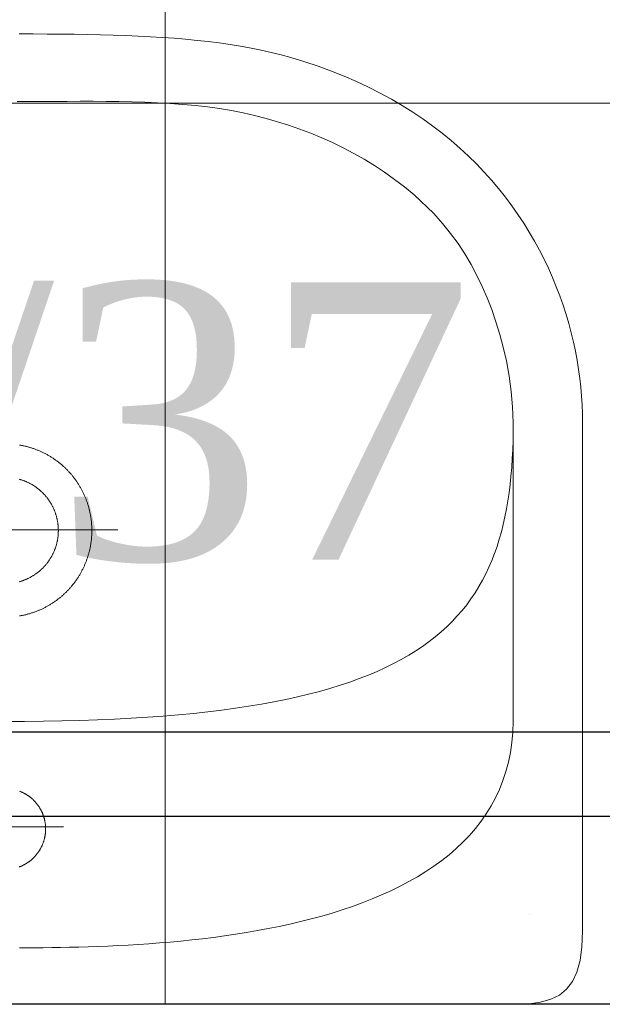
# Model space of a CAD drawing. Header units: centimetres. Extents: x 88729 to 133553, y -16225 to 14174.
# Tile 225 of 231: x 93925 to 93950, y -9024 to -8981. Entities that reach past the tile are written whole.
import ezdxf
from ezdxf.enums import TextEntityAlignment as Align

# ---------------------------------------------------------------- set-up
doc = ezdxf.new("R2010")
doc.units = ezdxf.units.CM
doc.layers.add('A-ARMATURA', color=252, linetype='Continuous', lineweight=5)
doc.layers.add('E_Istn_pozostaje', color=132, linetype='Continuous', lineweight=25)
for name, color, linetype in [('A-SCIANY', 252, 'Continuous'), ('A-SUFITY', 252, 'Continuous'), ('E_opisy siły', 5, 'Continuous'), ('E_PODKLAD', 7, 'Continuous'), ('E_siła', 5, 'Continuous'), ('R-MET-IWE', 252, 'Continuous')]:
    doc.layers.add(name, color=color, linetype=linetype)
doc.styles.add('old', font='BOOKOS.TTF')
doc.styles.get("Standard").update_dxf_attribs({"font": 'txt.shx'})

# ---------------------------------------------------------------- blocks, each defined once
blk = doc.blocks.new('RLX_F50_18W')
at = {"ltscale": 0.1}
for p, q in [((-5.9, -31.5), (-5.9, 31.5)), ((5.9, 31.5), (5.9, -31.5)), ((-2.224, 27.739), (-2.224, 0))]:
    blk.add_line(p, q, dxfattribs=at)
at = {"ltscale": 0.1, "flags": 9}
blk.add_attdef('RLXLUM', (0, 0), '', height=0.1, dxfattribs=at)
blk = doc.blocks.new('E_opis siły')
at = {"layer": 'E_siła', "linetype": 'Continuous', "ltscale": 0.5, "style": 'old', "flags": 4}
blk.add_attdef('OBWÓD', (0, 0), '', height=12, dxfattribs=at)
blk = doc.blocks.new('A$C3A7D2EB8')
at = {"layer": 'A-ARMATURA'}
for p, q in [((22.711, 16.627), (22.711, 16.627)), ((1.75, 12.947), (1.75, 12.947)), ((2.3, 0.027), (2.3, 0.027)), ((3.75, 0.027), (3.75, 0.027))]:
    blk.add_line(p, q, dxfattribs=at)
for points in [[(-0.008, 20.535), (22.115, 20.535), (22.679, 20.513), (23.178, 20.443), (23.613, 20.319), (23.987, 20.133), (24.299, 19.879), (24.552, 19.551), (24.746, 19.142), (24.884, 18.645), (24.965, 18.054), (24.992, 17.362), (24.992, -4.665), (24.988, -5.035), (24.973, -5.409), (24.95, -5.788), (24.917, -6.171), (24.873, -6.557), (24.82, -6.947), (24.757, -7.339), (24.682, -7.734), (24.598, -8.13), (24.502, -8.528), (24.396, -8.927), (24.278, -9.327), (24.149, -9.727), (24.009, -10.127), (23.857, -10.526), (23.693, -10.925), (23.516, -11.322), (23.328, -11.717), (23.127, -12.111), (22.914, -12.502), (22.688, -12.89), (22.449, -13.274), (22.197, -13.655), (21.931, -14.032), (21.652, -14.404), (21.359, -14.771), (21.053, -15.132), (20.732, -15.488), (20.398, -15.838), (20.049, -16.181), (19.685, -16.518), (19.307, -16.846), (18.913, -17.167), (18.505, -17.48), (18.081, -17.784), (17.642, -18.08), (17.188, -18.365), (16.717, -18.641), (16.231, -18.907), (15.728, -19.162), (15.209, -19.406), (14.674, -19.639), (14.122, -19.859), (13.553, -20.068), (12.966, -20.264), (12.363, -20.446), (12.363, -20.446), (11.945, -20.561), (11.518, -20.667), (11.084, -20.764), (10.641, -20.853), (10.19, -20.934), (9.731, -21.008), (9.264, -21.075), (8.788, -21.134), (8.304, -21.188), (7.811, -21.235), (7.31, -21.277), (6.8, -21.313), (6.282, -21.345), (5.754, -21.372), (5.219, -21.394), (4.674, -21.413), (4.12, -21.428), (3.558, -21.44), (2.986, -21.449), (2.406, -21.456), (1.816, -21.46), (1.217, -21.463), (0.609, -21.465)], [(0.516, -18.535), (1.049, -18.538), (1.589, -18.541), (2.136, -18.545), (2.688, -18.548), (3.244, -18.55), (3.803, -18.55), (4.363, -18.546), (4.924, -18.539), (5.484, -18.526), (6.042, -18.508), (6.597, -18.484), (7.147, -18.452), (7.692, -18.412), (8.23, -18.362), (8.76, -18.303), (9.281, -18.233), (9.79, -18.145), (10.295, -18.045), (10.796, -17.932), (11.292, -17.807), (11.783, -17.668), (12.27, -17.515), (12.752, -17.348), (13.228, -17.168), (13.7, -16.972), (14.167, -16.762), (14.629, -16.536), (15.085, -16.295), (15.536, -16.039), (15.981, -15.766), (16.421, -15.476), (16.855, -15.17), (17.283, -14.846), (17.705, -14.505), (18.56, -13.689), (18.934, -13.264), (19.281, -12.832), (19.601, -12.393), (19.897, -11.945), (20.17, -11.487), (20.421, -11.017), (20.653, -10.536), (20.866, -10.041), (21.061, -9.531), (21.242, -9.005), (21.408, -8.462), (21.562, -7.901), (21.704, -7.32), (21.822, -6.649), (21.908, -5.987), (21.965, -5.32), (21.992, -4.636), (21.992, 8.296), (21.975, 8.758), (21.934, 9.206), (21.87, 9.64), (21.784, 10.059), (21.675, 10.464), (21.545, 10.855), (21.395, 11.232), (21.224, 11.596), (21.034, 11.947), (20.825, 12.286), (20.599, 12.611), (20.354, 12.924), (20.093, 13.225), (19.816, 13.514), (19.523, 13.792), (19.216, 14.058), (18.894, 14.312), (18.558, 14.556), (18.209, 14.789), (17.849, 15.012), (17.476, 15.224), (17.092, 15.427), (16.698, 15.619), (16.294, 15.802), (15.881, 15.976), (15.459, 16.141), (15.03, 16.297), (14.593, 16.445), (14.149, 16.584), (13.7, 16.715), (13.245, 16.838), (12.786, 16.954), (12.323, 17.063), (11.856, 17.164), (11.386, 17.258), (10.914, 17.346), (10.441, 17.427), (9.967, 17.503), (9.493, 17.572), (9.019, 17.636), (8.546, 17.694), (8.075, 17.747), (7.606, 17.795), (7.14, 17.839), (6.678, 17.878), (6.22, 17.913), (5.767, 17.944), (5.319, 17.971), (4.878, 17.994), (4.443, 18.015), (4.016, 18.032), (3.597, 18.047), (3.187, 18.059), (2.786, 18.068), (2.395, 18.076), (2.015, 18.082), (1.646, 18.086), (1.289, 18.089), (0.944, 18.091), (0.613, 18.092)], [(0.625, 11.313), (0.646, 11.321), (0.667, 11.329), (0.688, 11.338), (0.709, 11.348), (0.73, 11.357), (0.751, 11.367), (0.772, 11.377), (0.792, 11.387), (0.813, 11.397), (0.833, 11.408), (0.853, 11.419), (0.873, 11.43), (0.893, 11.442), (0.912, 11.454), (0.932, 11.466), (0.951, 11.478), (0.97, 11.491), (0.989, 11.504), (1.008, 11.517), (1.027, 11.53), (1.045, 11.544), (1.063, 11.557), (1.081, 11.571), (1.099, 11.586), (1.117, 11.6), (1.135, 11.615), (1.152, 11.63), (1.169, 11.645), (1.186, 11.66), (1.203, 11.676), (1.219, 11.692), (1.236, 11.708), (1.252, 11.724), (1.268, 11.741), (1.283, 11.757), (1.299, 11.774), (1.314, 11.792), (1.329, 11.809), (1.344, 11.826), (1.358, 11.844), (1.373, 11.862), (1.387, 11.88), (1.401, 11.898), (1.414, 11.917), (1.428, 11.935), (1.441, 11.954), (1.454, 11.973), (1.466, 11.992), (1.479, 12.011), (1.491, 12.031), (1.503, 12.05), (1.514, 12.07), (1.525, 12.09), (1.537, 12.11), (1.547, 12.13), (1.558, 12.15), (1.568, 12.171), (1.578, 12.192), (1.588, 12.212), (1.597, 12.233), (1.607, 12.254), (1.616, 12.275), (1.624, 12.296), (1.633, 12.318), (1.641, 12.339), (1.649, 12.361), (1.656, 12.382), (1.663, 12.404), (1.67, 12.426), (1.677, 12.448), (1.683, 12.47), (1.689, 12.492), (1.695, 12.514), (1.701, 12.536), (1.706, 12.559), (1.711, 12.581), (1.716, 12.603), (1.72, 12.626), (1.724, 12.648), (1.728, 12.671), (1.731, 12.694), (1.734, 12.716), (1.737, 12.739), (1.74, 12.762), (1.742, 12.785), (1.744, 12.807), (1.746, 12.83), (1.747, 12.853), (1.748, 12.876), (1.749, 12.899), (1.75, 12.922), (1.75, 12.945), (1.75, 12.945), (1.75, 12.968), (1.749, 12.991), (1.748, 13.014), (1.747, 13.037), (1.746, 13.059), (1.745, 13.082), (1.743, 13.105), (1.74, 13.128), (1.738, 13.151), (1.735, 13.173), (1.732, 13.196), (1.729, 13.219), (1.725, 13.241), (1.721, 13.264), (1.717, 13.286), (1.712, 13.309), (1.707, 13.331), (1.702, 13.354), (1.696, 13.376), (1.691, 13.398), (1.685, 13.42), (1.678, 13.442), (1.672, 13.464), (1.665, 13.486), (1.658, 13.508), (1.65, 13.529), (1.642, 13.551), (1.634, 13.572), (1.626, 13.594), (1.617, 13.615), (1.608, 13.636), (1.599, 13.657), (1.59, 13.678), (1.58, 13.699), (1.57, 13.719), (1.56, 13.74), (1.549, 13.76), (1.539, 13.78), (1.528, 13.8), (1.516, 13.82), (1.505, 13.84), (1.493, 13.86), (1.481, 13.879), (1.469, 13.898), (1.456, 13.917), (1.443, 13.936), (1.43, 13.955), (1.417, 13.974), (1.403, 13.992), (1.389, 14.011), (1.375, 14.029), (1.361, 14.047), (1.347, 14.064), (1.332, 14.082), (1.317, 14.099), (1.302, 14.116), (1.286, 14.133), (1.271, 14.15), (1.255, 14.167), (1.239, 14.183), (1.222, 14.199), (1.206, 14.215), (1.189, 14.231), (1.172, 14.246), (1.155, 14.261), (1.138, 14.276), (1.12, 14.291), (1.103, 14.306), (1.085, 14.32), (1.067, 14.334), (1.049, 14.348), (1.03, 14.362), (1.012, 14.375), (0.993, 14.388), (0.974, 14.401), (0.955, 14.413), (0.935, 14.426), (0.916, 14.438), (0.896, 14.45), (0.877, 14.461), (0.857, 14.473), (0.837, 14.484), (0.817, 14.495), (0.796, 14.505), (0.776, 14.516), (0.755, 14.526), (0.734, 14.535), (0.714, 14.545), (0.693, 14.554), (0.671, 14.563), (0.65, 14.572), (0.629, 14.58), (0.608, 14.588)], [(-2.53, 12.856), (2.53, 12.856)], [(21.992, -4.665), (21.99, -4.259), (21.982, -3.86), (21.969, -3.468), (21.95, -3.082), (21.924, -2.703), (21.893, -2.331), (21.855, -1.966), (21.811, -1.607), (21.759, -1.255), (21.701, -0.909), (21.634, -0.57), (21.56, -0.238), (21.478, 0.088), (21.388, 0.407), (21.289, 0.719), (21.182, 1.025), (21.065, 1.325), (20.939, 1.617), (20.804, 1.904), (20.659, 2.184), (20.504, 2.457), (20.339, 2.724), (20.163, 2.985), (19.977, 3.239), (19.779, 3.486), (19.571, 3.727), (19.35, 3.962), (19.118, 4.191), (18.874, 4.413), (18.618, 4.629), (18.349, 4.838), (18.068, 5.041), (17.773, 5.238), (17.466, 5.428), (17.145, 5.613), (16.81, 5.79), (16.461, 5.962), (16.097, 6.128), (15.72, 6.287), (15.327, 6.44), (14.92, 6.587), (14.497, 6.728), (14.059, 6.862), (13.605, 6.991), (13.135, 7.113), (12.649, 7.229), (12.146, 7.339), (11.627, 7.443), (11.09, 7.541), (10.537, 7.633), (9.966, 7.719), (9.377, 7.799), (8.77, 7.873), (8.145, 7.941), (7.501, 8.002), (6.839, 8.058), (6.157, 8.108), (5.457, 8.152), (4.736, 8.19), (3.997, 8.223), (3.237, 8.249), (2.457, 8.269), (1.656, 8.284), (0.835, 8.293), (-0.008, 8.296)], [(0.613, -3.672), (0.646, -3.667), (0.679, -3.661), (0.712, -3.655), (0.745, -3.648), (0.778, -3.641), (0.811, -3.634), (0.844, -3.627), (0.876, -3.619), (0.909, -3.611), (0.941, -3.603), (0.974, -3.594), (1.006, -3.585), (1.039, -3.576), (1.071, -3.567), (1.103, -3.557), (1.135, -3.547), (1.167, -3.537), (1.199, -3.526), (1.23, -3.515), (1.262, -3.504), (1.294, -3.493), (1.325, -3.481), (1.356, -3.469), (1.388, -3.457), (1.419, -3.444), (1.45, -3.431), (1.481, -3.418), (1.511, -3.405), (1.542, -3.391), (1.573, -3.377), (1.603, -3.363), (1.633, -3.348), (1.663, -3.334), (1.693, -3.319), (1.723, -3.303), (1.753, -3.288), (1.783, -3.272), (1.812, -3.256), (1.841, -3.24), (1.871, -3.223), (1.9, -3.206), (1.928, -3.189), (1.957, -3.172), (1.986, -3.154), (2.014, -3.136), (2.042, -3.118), (2.07, -3.099), (2.098, -3.081), (2.126, -3.062), (2.154, -3.043), (2.181, -3.023), (2.208, -3.004), (2.235, -2.984), (2.262, -2.964), (2.289, -2.943), (2.315, -2.923), (2.342, -2.902), (2.368, -2.881), (2.394, -2.859), (2.419, -2.838), (2.445, -2.816), (2.47, -2.794), (2.495, -2.772), (2.52, -2.75), (2.545, -2.727), (2.57, -2.704), (2.594, -2.681), (2.618, -2.658), (2.642, -2.634), (2.666, -2.61), (2.689, -2.586), (2.713, -2.562), (2.736, -2.538), (2.759, -2.513), (2.781, -2.488), (2.804, -2.463), (2.826, -2.438), (2.848, -2.413), (2.869, -2.387), (2.891, -2.361), (2.912, -2.335), (2.933, -2.309), (2.954, -2.283), (2.975, -2.256), (2.995, -2.23), (3.015, -2.203), (3.035, -2.176), (3.054, -2.148), (3.074, -2.121), (3.093, -2.093), (3.112, -2.066), (3.13, -2.038), (3.149, -2.01), (3.167, -1.981), (3.185, -1.953), (3.202, -1.924), (3.22, -1.896), (3.237, -1.867), (3.253, -1.838), (3.27, -1.808), (3.286, -1.779), (3.302, -1.75), (3.318, -1.72), (3.334, -1.69), (3.349, -1.66), (3.364, -1.63), (3.379, -1.6), (3.393, -1.57), (3.407, -1.539), (3.421, -1.509), (3.435, -1.478), (3.448, -1.447), (3.461, -1.416), (3.474, -1.385), (3.486, -1.354), (3.498, -1.323), (3.51, -1.292), (3.522, -1.26), (3.533, -1.229), (3.545, -1.197), (3.555, -1.165), (3.566, -1.133), (3.576, -1.101), (3.586, -1.069), (3.596, -1.037), (3.605, -1.005), (3.614, -0.973), (3.623, -0.94), (3.632, -0.908), (3.64, -0.875), (3.648, -0.843), (3.655, -0.81), (3.663, -0.777), (3.67, -0.744), (3.677, -0.712), (3.683, -0.679), (3.689, -0.646), (3.695, -0.613), (3.701, -0.579), (3.706, -0.546), (3.711, -0.513), (3.716, -0.48), (3.72, -0.447), (3.724, -0.413), (3.728, -0.38), (3.731, -0.347), (3.735, -0.313), (3.737, -0.28), (3.74, -0.246), (3.742, -0.213), (3.744, -0.179), (3.746, -0.146), (3.747, -0.112), (3.748, -0.079), (3.749, -0.045), (3.75, -0.012), (3.75, 0.022), (3.75, 0.023), (3.75, 0.056), (3.749, 0.09), (3.749, 0.123), (3.748, 0.157), (3.746, 0.19), (3.745, 0.224), (3.743, 0.258), (3.741, 0.291), (3.738, 0.324), (3.735, 0.358), (3.732, 0.391), (3.729, 0.425), (3.725, 0.458), (3.721, 0.491), (3.717, 0.525), (3.712, 0.558), (3.707, 0.591), (3.702, 0.624), (3.697, 0.657), (3.691, 0.69), (3.685, 0.723), (3.678, 0.756), (3.672, 0.789), (3.665, 0.822), (3.657, 0.855), (3.65, 0.888), (3.642, 0.92), (3.634, 0.953), (3.626, 0.985), (3.617, 1.018), (3.608, 1.05), (3.598, 1.082), (3.589, 1.114), (3.579, 1.147), (3.569, 1.179), (3.558, 1.21), (3.548, 1.242), (3.537, 1.274), (3.525, 1.306), (3.514, 1.337), (3.502, 1.368), (3.49, 1.4), (3.477, 1.431), (3.465, 1.462), (3.452, 1.493), (3.438, 1.524), (3.425, 1.554), (3.411, 1.585), (3.397, 1.616), (3.383, 1.646), (3.368, 1.676), (3.353, 1.706), (3.338, 1.736), (3.323, 1.766), (3.307, 1.796), (3.291, 1.825), (3.275, 1.854), (3.258, 1.884), (3.241, 1.913), (3.224, 1.942), (3.207, 1.97), (3.19, 1.999), (3.172, 2.028), (3.154, 2.056), (3.136, 2.084), (3.117, 2.112), (3.098, 2.14), (3.079, 2.167), (3.06, 2.195), (3.04, 2.222), (3.021, 2.249), (3.001, 2.276), (2.98, 2.303), (2.96, 2.33), (2.939, 2.356), (2.918, 2.382), (2.897, 2.408), (2.876, 2.434), (2.854, 2.46), (2.832, 2.485), (2.81, 2.51), (2.788, 2.536), (2.765, 2.56), (2.742, 2.585), (2.719, 2.609), (2.696, 2.634), (2.673, 2.658), (2.649, 2.682), (2.625, 2.705), (2.601, 2.729), (2.577, 2.752), (2.552, 2.775), (2.528, 2.797), (2.503, 2.82), (2.478, 2.842), (2.452, 2.864), (2.427, 2.886), (2.401, 2.908), (2.375, 2.929), (2.349, 2.95), (2.323, 2.971), (2.296, 2.992), (2.27, 3.012), (2.243, 3.032), (2.216, 3.052), (2.189, 3.072), (2.161, 3.092), (2.134, 3.111), (2.106, 3.13), (2.078, 3.148), (2.05, 3.167), (2.022, 3.185), (1.994, 3.203), (1.965, 3.221), (1.937, 3.238), (1.908, 3.256), (1.879, 3.272), (1.85, 3.289), (1.821, 3.306), (1.791, 3.322), (1.762, 3.338), (1.732, 3.353), (1.702, 3.369), (1.672, 3.384), (1.642, 3.399), (1.612, 3.413), (1.581, 3.427), (1.551, 3.441), (1.52, 3.455), (1.489, 3.469), (1.459, 3.482), (1.428, 3.495), (1.397, 3.507), (1.365, 3.52), (1.334, 3.532), (1.303, 3.544), (1.271, 3.555), (1.239, 3.566), (1.208, 3.577), (1.176, 3.588), (1.144, 3.598), (1.112, 3.608), (1.08, 3.618), (1.048, 3.628), (1.015, 3.637), (0.983, 3.646), (0.951, 3.655), (0.918, 3.663), (0.886, 3.671), (0.853, 3.679), (0.82, 3.686), (0.787, 3.694), (0.755, 3.7), (0.722, 3.707), (0.689, 3.713), (0.656, 3.719), (0.623, 3.725)], [(0.607, -2.191), (0.632, -2.184), (0.657, -2.177), (0.683, -2.169), (0.708, -2.161), (0.733, -2.153), (0.757, -2.144), (0.782, -2.136), (0.807, -2.127), (0.831, -2.117), (0.856, -2.108), (0.88, -2.098), (0.904, -2.087), (0.928, -2.077), (0.952, -2.066), (0.976, -2.055), (1, -2.044), (1.024, -2.032), (1.047, -2.021), (1.07, -2.008), (1.094, -1.996), (1.117, -1.983), (1.14, -1.971), (1.162, -1.957), (1.185, -1.944), (1.207, -1.93), (1.23, -1.916), (1.252, -1.902), (1.274, -1.888), (1.295, -1.873), (1.317, -1.858), (1.339, -1.843), (1.36, -1.828), (1.381, -1.812), (1.402, -1.796), (1.423, -1.78), (1.443, -1.764), (1.463, -1.747), (1.484, -1.73), (1.504, -1.713), (1.523, -1.696), (1.543, -1.678), (1.562, -1.661), (1.582, -1.643), (1.601, -1.624), (1.619, -1.606), (1.638, -1.587), (1.656, -1.569), (1.674, -1.55), (1.692, -1.53), (1.71, -1.511), (1.727, -1.491), (1.745, -1.471), (1.762, -1.451), (1.778, -1.431), (1.795, -1.411), (1.811, -1.39), (1.827, -1.369), (1.843, -1.348), (1.859, -1.327), (1.874, -1.306), (1.889, -1.284), (1.904, -1.263), (1.919, -1.241), (1.933, -1.219), (1.947, -1.197), (1.961, -1.174), (1.975, -1.152), (1.988, -1.129), (2.001, -1.106), (2.014, -1.084), (2.026, -1.061), (2.039, -1.037), (2.051, -1.014), (2.062, -0.99), (2.074, -0.967), (2.085, -0.943), (2.096, -0.919), (2.107, -0.895), (2.117, -0.871), (2.127, -0.847), (2.137, -0.822), (2.147, -0.798), (2.156, -0.773), (2.165, -0.749), (2.174, -0.724), (2.182, -0.699), (2.19, -0.674), (2.198, -0.649), (2.206, -0.624), (2.213, -0.599), (2.22, -0.573), (2.227, -0.548), (2.233, -0.522), (2.239, -0.497), (2.245, -0.471), (2.251, -0.446), (2.256, -0.42), (2.261, -0.394), (2.266, -0.368), (2.27, -0.342), (2.274, -0.316), (2.278, -0.29), (2.281, -0.264), (2.284, -0.238), (2.287, -0.212), (2.29, -0.186), (2.292, -0.16), (2.294, -0.134), (2.296, -0.107), (2.297, -0.081), (2.298, -0.055), (2.299, -0.029), (2.3, -0.002), (2.3, 0.024), (2.3, 0.024), (2.3, 0.051), (2.299, 0.077), (2.299, 0.103), (2.297, 0.13), (2.296, 0.156), (2.295, 0.182), (2.293, 0.208), (2.29, 0.234), (2.288, 0.26), (2.285, 0.287), (2.282, 0.313), (2.279, 0.339), (2.275, 0.365), (2.271, 0.391), (2.267, 0.417), (2.262, 0.443), (2.257, 0.468), (2.252, 0.494), (2.246, 0.52), (2.241, 0.545), (2.235, 0.571), (2.228, 0.596), (2.222, 0.622), (2.215, 0.647), (2.207, 0.673), (2.2, 0.698), (2.192, 0.723), (2.184, 0.748), (2.176, 0.773), (2.167, 0.797), (2.158, 0.822), (2.149, 0.847), (2.139, 0.871), (2.13, 0.896), (2.119, 0.92), (2.109, 0.944), (2.099, 0.968), (2.088, 0.992), (2.076, 1.016), (2.065, 1.039), (2.053, 1.063), (2.041, 1.086), (2.029, 1.11), (2.017, 1.133), (2.004, 1.156), (1.991, 1.179), (1.978, 1.201), (1.964, 1.224), (1.95, 1.246), (1.936, 1.268), (1.922, 1.29), (1.907, 1.312), (1.892, 1.334), (1.877, 1.355), (1.862, 1.377), (1.847, 1.398), (1.831, 1.419), (1.815, 1.44), (1.799, 1.46), (1.782, 1.481), (1.765, 1.501), (1.748, 1.521), (1.731, 1.541), (1.714, 1.561), (1.696, 1.58), (1.678, 1.6), (1.66, 1.619), (1.642, 1.637), (1.623, 1.656), (1.605, 1.675), (1.586, 1.693), (1.567, 1.711), (1.547, 1.729), (1.528, 1.746), (1.508, 1.764), (1.488, 1.781), (1.468, 1.798), (1.448, 1.814), (1.427, 1.831), (1.406, 1.847), (1.386, 1.863), (1.365, 1.878), (1.343, 1.894), (1.322, 1.909), (1.3, 1.924), (1.279, 1.939), (1.257, 1.953), (1.235, 1.968), (1.212, 1.982), (1.19, 1.995), (1.167, 2.009), (1.145, 2.022), (1.122, 2.035), (1.099, 2.048), (1.076, 2.06), (1.052, 2.072), (1.029, 2.084), (1.005, 2.096), (0.982, 2.107), (0.958, 2.118), (0.934, 2.129), (0.91, 2.139), (0.886, 2.15), (0.861, 2.16), (0.837, 2.169), (0.812, 2.179), (0.788, 2.188), (0.763, 2.197), (0.738, 2.205), (0.713, 2.214), (0.688, 2.222), (0.663, 2.229), (0.638, 2.237), (0.613, 2.244)], [(4.88, 0), (-5.799, 0)]]:
    blk.add_lwpolyline(points, dxfattribs=at)
blk = doc.blocks.new('A$Ce817dbbb')
at = {"layer": 'A-SCIANY', "color": 252, "lineweight": 9, "ltscale": 3}
blk.add_line((2469.104, -19489.017), (2806.104, -19489.017), dxfattribs=at)
at = {"layer": 'A-SUFITY', "lineweight": 0, "ltscale": 0.1}
for p, q in [((2529.104, -19489.017), (2529.104, -19200.017)), ((2819.104, -19450.017), (2469.104, -19450.017))]:
    blk.add_line(p, q, dxfattribs=at)
at = {"layer": 'A-ARMATURA', "color": 252, "lineweight": 9, "xscale": -1, "rotation": 180}
blk.add_blockref('A$C3A7D2EB8', (2522.179, -19468.482), dxfattribs=at)
at = {"layer": 'R-MET-IWE', "color": 252, "lineweight": 9, "width": 0.75}
for tag, rotation, p in [('0-', 90, (-1139.045, -4143.611)), ('0-', 90, (-1113.045, -4143.611)), ('0-', 90, (-1087.045, -4143.611)), ('2-', 90, (-796.045, -4143.611)), ('2-', 90, (-505.045, -4143.611)), ('0-', 90, (-480.045, -4143.611)), ('0-', 90, (-456.045, -4143.611)), ('2-', 90, (-166.045, -4143.611)), ('2-', 90, (-625.663, -4833.611)), ('2-', 90, (-599.663, -4833.611)), ('2-', 90, (-573.663, -4833.611)), ('0-', 180, (-2169.638, -4848.468)), ('0-', 180, (-2169.638, -4873.468)), ('0-', 180, (-2169.638, -4899.468)), ('-2', 90, (-1661.47, -4961.645)), ('-2', 90, (-1636.47, -4961.645)), ('0-', 270, (-1489.782, -4968.061)), ('0-', 270, (-1464.782, -4968.061)), ('0-', 270, (-1439.782, -4968.061)), ('0-', 270, (-1364.782, -4968.061)), ('0-', 270, (-1339.782, -4968.061)), ('0-', 270, (-1314.782, -4968.061)), ('0-', 270, (328.218, -4968.061)), ('0-', 270, (354.218, -4968.061)), ('0-', 270, (1256.218, -4968.061)), ('0-', 270, (1282.218, -4968.061)), ('0-', 90, (-513.045, -5496.611)), ('0-', 90, (-487.045, -5496.611)), ('K.S.-', 90, (-487.045, -5766.111)), ('0-', 90, (-513.045, -5766.111)), ('1-', 90, (-539.045, -6114.611)), ('0-', 90, (-513.045, -6114.611)), ('0-', 90, (-487.045, -6114.611)), ('0-', 90, (301.955, -6545.611)), ('0-', 90, (327.955, -6545.611)), ('0-', 90, (353.955, -6545.611)), ('0-', 90, (416.113, -6545.611)), ('0-', 90, (1255.955, -6545.611)), ('0-', 90, (1281.955, -6545.611)), ('1-', 90, (2382.955, -6845.611)), ('1-', 90, (2408.955, -6845.611)), ('1-', 90, (2434.955, -6845.611)), ('1-', 90, (2827.955, -6845.611)), ('1-', 90, (2853.955, -6845.611)), ('1-', 90, (2879.955, -6845.611)), ('<-2', 90, (-910.64, -10482.409)), ('2->', 90, (-718.146, -10854.38)), ('2->', 90, (-692.146, -10854.38)), ('2->', 90, (-744.146, -10870.803)), ('-0', 90, (-186.093, -12450.121)), ('1-', 90, (2264.472, -12866.38)), ('1-', 90, (2290.472, -12866.38)), ('1-', 90, (2316.472, -12866.38)), ('1-', 90, (2709.472, -12866.38)), ('1-', 90, (2735.472, -12866.38)), ('1-', 90, (2761.472, -12866.38)), ('<-KL', 90, (-700.012, -16780.913)), ('-0', 90, (-179.939, -18957.533)), ('0->', 90, (-1257.528, -23179.046)), ('0->', 90, (-1231.528, -23179.046)), ('0->', 90, (-1205.528, -23179.046)), ('0->', 90, (-600.528, -23179.046)), ('0->', 90, (-574.528, -23179.046)), ('0->', 90, (-1692.528, -24074.046)), ('0->', 90, (-1666.528, -24074.046)), ('0->', 90, (-1640.528, -24074.046)), ('0->', 90, (-1486.528, -24074.046)), ('0->', 90, (-1460.528, -24074.046)), ('0->', 90, (-1434.528, -24074.046)), ('<-0', 90, (-499.818, -24383.565)), ('<-0', 90, (-298.109, -24383.565)), ('<-0', 180, (-587.122, -25088.859)), ('<-0', 270, (-496.631, -25202.677)), ('<-0', 180, (-1353.253, -25419.359)), ('<-0', 180, (-1187.253, -25444.101)), ('<-0', 90, (-179.614, -25454.222)), ('<-0', 90, (-69.593, -26375.359)), ('<-0', 90, (-43.593, -26375.359))]:
    blk.add_attdef(tag, text='', height=17, rotation=rotation, dxfattribs=at).set_placement(p, align=Align.MIDDLE)
for tag, p in [('2-', (1424.812, -4179.204)), ('2-', (1424.812, -4205.204)), ('K.S.-', (-76.891, -4264.204)), ('KL-', (-613.132, -4292.185)), ('1-', (-613.132, -4312.185)), ('1-', (-613.132, -4332.185)), ('K.S.-', (1414.126, -4333.662)), ('0-', (-70.188, -4341.204)), ('0-', (469.812, -4341.204)), ('1-', (-613.132, -4352.185)), ('0-', (1424.812, -4361.204)), ('0-', (-70.188, -4367.204)), ('1-', (469.812, -4367.204)), ('0-', (1099.812, -4368.204)), ('2-', (1424.812, -4387.204)), ('1-', (-70.188, -4393.204)), ('1-', (469.812, -4393.204)), ('1-', (1099.812, -4394.204)), ('2-', (1424.812, -4413.204)), ('2-', (-70.188, -4419.204)), ('2-', (1099.812, -4420.204)), ('2-', (469.812, -4444.204)), ('K.S.-', (-76.891, -4445.204)), ('2-', (1099.812, -4446.204)), ('2-', (469.812, -4470.204)), ('2-', (-825.188, -4496.204)), ('2-', (-825.188, -4522.204)), ('2-', (-70.188, -4574.204)), ('2-', (-70.188, -4600.204)), ('K.S.-', (1089.126, -4600.662)), ('2-', (1099.812, -4653.204)), ('2-', (-70.188, -4669.204)), ('2-', (1099.812, -4679.204)), ('-1', (1806.777, -4690.779)), ('1-', (-70.188, -4695.204)), ('2-', (1099.812, -4705.204)), ('-1', (1806.777, -4716.295)), ('K.S.-', (-73.204, -4721.204)), ('-1', (1806.777, -4743.07)), ('FR-', (-70.188, -4747.204)), ('0-', (-1066.188, -6382.704)), ('0-', (-1066.188, -6408.704)), ('2-', (1729.812, -6586.204)), ('2-', (1729.812, -6612.204)), ('2-', (1729.812, -6638.204)), ('2-', (1729.812, -6664.204)), ('K.S.-', (469.812, -6788.204)), ('1-', (-962.188, -6915.204)), ('2-', (1729.812, -6923.204)), ('1-', (-460.188, -6923.204)), ('1-', (469.812, -6923.204)), ('2-', (1729.812, -6949.204)), ('1-', (-460.188, -6949.204)), ('1-', (469.812, -6949.204)), ('K.S.-', (2901.812, -6960.204)), ('2-', (1729.812, -6975.204)), ('2-', (1729.812, -7001.204)), ('2-', (-460.188, -7026.204)), ('0-', (469.812, -7026.204)), ('2-', (-460.188, -7052.204)), ('0-', (469.812, -7052.204)), ('2-', (-460.188, -7078.204)), ('2-', (469.812, -7078.204)), ('1-', (2901.812, -7088.204)), ('2-', (469.812, -7104.204)), ('1-', (2901.812, -7114.204)), ('0-', (1729.812, -7131.204)), ('2-', (-460.188, -7141.204)), ('0-', (1729.812, -7157.204)), ('2-', (-460.188, -7167.204)), ('2-', (469.812, -7181.204)), ('2-', (1729.812, -7183.204)), ('0-', (-460.188, -7193.204)), ('2-', (469.812, -7207.204)), ('2-', (1729.812, -7209.204)), ('K.S.-', (-470.874, -7217.662)), ('2-', (469.812, -7233.204)), ('2-', (1729.812, -7235.204)), ('1-', (-460.188, -7245.204)), ('2-', (469.812, -7259.204)), ('2-', (1729.812, -7261.204)), ('2-', (1729.812, -7287.204)), ('2-', (-460.188, -7297.204)), ('2->', (-943.671, -10542.973)), ('-1', (1688.294, -10711.548)), ('-1', (1688.294, -10737.548)), ('-1', (1688.294, -10763.548)), ('<-2', (1685.551, -12605.392)), ('2->', (1611.329, -12636.472)), ('2->', (1611.329, -12658.973)), ('2->', (1590.766, -12684.973)), ('K.S.-', (2783.329, -12980.973)), ('2->', (-578.671, -13046.973)), ('2->', (-578.671, -13072.973)), ('<-2', (-476.881, -13105.942)), ('1-', (2783.329, -13108.973)), ('1-', (2783.329, -13134.973)), ('<-1', (-610.787, -16857.829)), ('<-1', (-610.787, -16877.829)), ('<-1', (1688.294, -17218.96)), ('<-1', (1688.294, -17244.96)), ('<-1', (1688.294, -17270.96)), ('<-1', (-478.914, -18553.429)), ('<-0', (-2287.983, -23879.575)), ('<-0', (-2287.983, -23905.575)), ('<-0', (-2287.983, -23931.575)), ('<-0', (-343.077, -24738.183)), ('<-0', (-478.914, -25059.683))]:
    blk.add_attdef(tag, text='', height=17, dxfattribs=at).set_placement(p, align=Align.MIDDLE)

msp = doc.modelspace()

# ---------------------------------------------------------------- block references
at = {"layer": 'E_Istn_pozostaje', "rotation": 269.9999999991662}
msp.add_blockref('RLX_F50_18W', (93924.045, -9017.726), dxfattribs=at)
at = {"layer": 'E_opisy siły', "linetype": 'Continuous'}
ref = msp.add_blockref('E_opis siły', (93960.406, -9004.38, -600), dxfattribs=dict(at, xscale=-1))
ref.add_attrib('OBWÓD', 'R1/37', (93899.985, -9004.38, -600), dxfattribs={"color": 3, "linetype": 'Continuous', "ltscale": 0.5, "height": 12, "style": 'old'})
at = {"layer": 'E_PODKLAD'}
msp.add_blockref('A$Ce817dbbb', (91401.874, 10465.391), dxfattribs=at)

doc.saveas('drawing.dxf')
